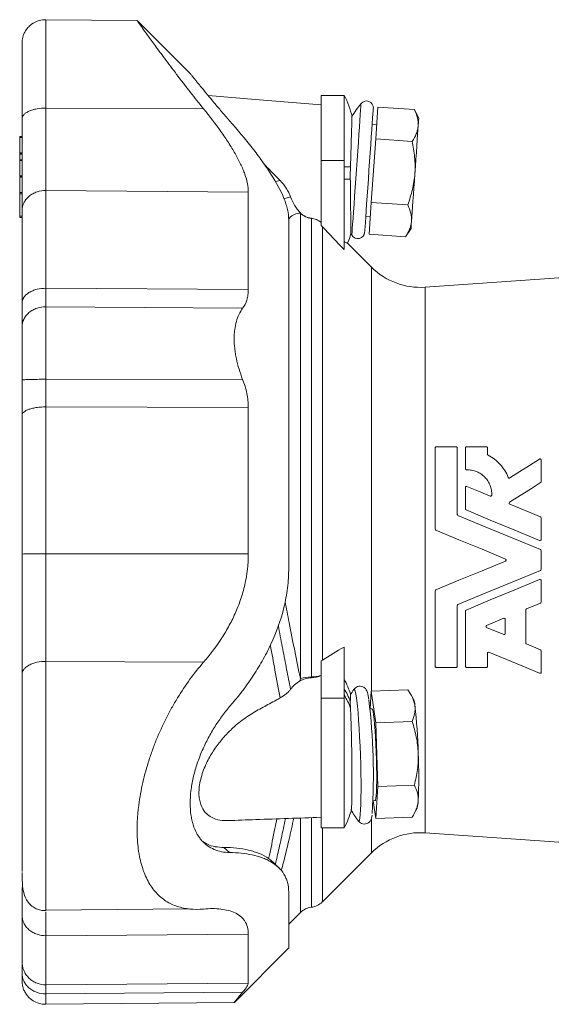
# Model space of a CAD drawing. Header units: millimetres. Extents: x 158 to 728, y 55 to 548.
# Tile 4 of 6: x 162 to 277, y 330 to 544. Entities that reach past the tile are written whole.
import ezdxf

# ---------------------------------------------------------------- set-up
doc = ezdxf.new("R2010")
doc.units = ezdxf.units.MM

msp = doc.modelspace()

# ---------------------------------------------------------------- linework, layer by layer
at = {"color": 7, "linetype": 'Continuous', "lineweight": 15}
for p, q in [((187.32, 543.75), (167.43, 543.93)), ((198.84, 532.23), (187.33, 543.73)), ((232.29, 527.46), (227.29, 527.46)), ((227.29, 527.46), (227.29, 513.31)), ((232.29, 513.31), (232.29, 527.46)), ((239.19, 518.02), (239.67, 524.93)), ((239.67, 524.93), (247.58, 524.37)), ((248.52, 522.45), (247.58, 524.37)), ((239.4, 521.08), (238.41, 521.15)), ((161.78, 518.49), (162.29, 518.49)), ((161.78, 518.3), (161.78, 515)), ((238.22, 504.19), (239.19, 518.02)), ((239.19, 518.02), (247.1, 517.46)), ((161.78, 514.82), (162.29, 514.82)), ((161.78, 514.71), (161.78, 513.49)), ((161.78, 513.47), (162.29, 513.47)), ((161.78, 513.28), (161.78, 509.98)), ((227.29, 513.31), (227.29, 499.16)), ((232.29, 513.31), (232.29, 493.93)), ((161.78, 509.8), (162.29, 509.8)), ((161.78, 506.07), (161.78, 501.17)), ((237.74, 497.28), (238.22, 504.19)), ((238.22, 504.19), (246.13, 503.64)), ((237.01, 501.2), (238.01, 501.13)), ((161.78, 500.89), (162.29, 500.89)), ((237.74, 497.28), (245.65, 496.73)), ((245.65, 496.73), (246.85, 498.51)), ((238.26, 490.11), (232.99, 495.38)), ((295.91, 488.97), (249.91, 485.75)), ((252.1, 433.13), (252.1, 450.82)), ((252.34, 451.06), (256.66, 451.06)), ((256.9, 450.82), (256.9, 436.33)), ((258.67, 446.26), (258.67, 450.82)), ((258.91, 451.06), (263.23, 451.06)), ((263.47, 450.82), (263.47, 449.44)), ((275.14, 448.15), (275.14, 443.48)), ((258.67, 437.52), (258.67, 442.19)), ((275.14, 435.57), (275.14, 430.89)), ((275.14, 428.46), (275.14, 424.37)), ((275.14, 421.93), (275.14, 417.26)), ((252.1, 403.3), (252.1, 419.7)), ((256.9, 416.49), (256.9, 403.3)), ((271.78, 415.54), (271.78, 408.39)), ((274.99, 417.04), (271.93, 415.77)), ((258.67, 403.3), (258.67, 415.31)), ((263.29, 412.19), (267.01, 413.73)), ((267.34, 413.51), (267.34, 410.43)), ((267.01, 410.21), (263.29, 411.75)), ((232.29, 407.49), (232.29, 396.34)), ((271.93, 408.17), (274.99, 406.9)), ((263.47, 406.12), (263.47, 403.3)), ((275.14, 406.68), (275.14, 402)), ((227.29, 404.48), (227.29, 396.34)), ((256.66, 403.06), (252.34, 403.06)), ((263.23, 403.06), (258.91, 403.06)), ((227.29, 396.34), (227.29, 368.14)), ((232.29, 396.33), (232.29, 368.14)), ((234.41, 398.23), (234.4, 398.21)), ((238.22, 397.92), (237.95, 394.05)), ((238.22, 397.92), (246.13, 398.19)), ((239.19, 391), (238.22, 397.92)), ((247.34, 396.31), (246.66, 397.42)), ((238.36, 394.06), (237.91, 394.05)), ((239.19, 391), (247.1, 391.28)), ((239.67, 377.16), (239.19, 391)), ((239.19, 370.22), (239.67, 377.16)), ((239.67, 377.16), (247.58, 377.43)), ((238.61, 374.06), (239.06, 374.07)), ((238.65, 374.06), (239.19, 370.22)), ((239.19, 370.22), (247.1, 370.5)), ((247.56, 371.29), (248.18, 372.46)), ((235.4, 369.66), (235.41, 369.64)), ((227.29, 368.14), (232.29, 368.14)), ((249.91, 367.08), (293.68, 364.02)), ((207.41, 362.79), (206.16, 363.89)), ((227.57, 352.04), (238.26, 362.72)), ((216.61, 360.94), (216.86, 360.67)), ((167.43, 350.27), (198.46, 350.54)), ((220.26, 347.2), (222.8, 349.74)), ((208.44, 330.18), (220.32, 342.04)), ((167.43, 329.78), (208.43, 330.14))]:
    msp.add_line(p, q, dxfattribs=at)
at = {"color": 8, "linetype": 'Continuous', "lineweight": 0}
for p, q in [((167.43, 524.69), (201.74, 524.56)), ((161.78, 518.3), (162.29, 518.3)), ((161.78, 515), (162.29, 515)), ((161.78, 514.71), (162.29, 514.71)), ((161.78, 513.28), (162.29, 513.28)), ((227.29, 513.31), (232.29, 513.31)), ((232.29, 511.96), (233.68, 511.96)), ((161.78, 509.98), (162.29, 509.98)), ((161.78, 509.7), (162.29, 509.7)), ((217.36, 508.75), (218.42, 508.93)), ((232.29, 509.26), (233.65, 509.26)), ((161.78, 506.34), (162.29, 506.34)), ((161.78, 506.07), (162.29, 506.07)), ((167.43, 506.77), (211.48, 506.44)), ((219.21, 505), (220.67, 505.37)), ((161.78, 501.17), (162.29, 501.17)), ((222.8, 400.61), (222.8, 501.84)), ((225.19, 401), (225.19, 500.71)), ((227.57, 498.89), (227.57, 404.64)), ((238.26, 490.11), (238.26, 397.92)), ((167.43, 485.5), (211.48, 485.26)), ((249.91, 485.75), (249.91, 367.08)), ((167.43, 481.46), (210.23, 481.15)), ((167.43, 465.71), (210.23, 465.7)), ((167.43, 459.71), (211.48, 459.58)), ((167.43, 427.77), (211.48, 427.76)), ((167.43, 404.34), (201.74, 404.18)), ((227.29, 396.34), (232.29, 396.34)), ((222.8, 349.74), (222.8, 370.2)), ((225.19, 350.89), (225.19, 370.28)), ((238.26, 370.16), (238.26, 362.72)), ((227.57, 368.14), (227.57, 352.04)), ((167.43, 344.7), (211.48, 345.04)), ((167.43, 334.03), (211.48, 334.41)), ((167.43, 332.07), (210.23, 332.39))]:
    msp.add_line(p, q, dxfattribs=at)
at = {"color": 7, "linetype": 'Continuous', "lineweight": 15, "flags": 128}
for points in [[(227.29, 525.4), (213.93, 526.52), (202.72, 527.45)], [(237.71, 511.17), (237.84, 513.09), (237.98, 514.97), (238.1, 516.77), (238.22, 518.45), (238.33, 519.99), (238.42, 521.35), (238.5, 522.5), (238.57, 523.42), (238.61, 524.1), (238.64, 524.5), (238.65, 524.64)], [(247.69, 510.48), (247.79, 512.04), (247.9, 513.57), (248.01, 515.06), (248.1, 516.46), (248.2, 517.76), (248.28, 518.94), (248.35, 519.97), (248.41, 520.84)], [(248.41, 520.84), (248.46, 521.54), (248.49, 522.04), (248.52, 522.34), (248.52, 522.45)], [(236.77, 497.71), (236.78, 497.84), (236.81, 498.25), (236.85, 498.92), (236.92, 499.84), (237, 501), (237.09, 502.35), (237.2, 503.89), (237.32, 505.58), (237.44, 507.38), (237.58, 509.26), (237.71, 511.17)], [(246.96, 500.11), (247.02, 500.98), (247.09, 502.01), (247.18, 503.19), (247.27, 504.49), (247.37, 505.89), (247.47, 507.38), (247.58, 508.91), (247.69, 510.48)], [(246.85, 498.51), (246.86, 498.61), (246.88, 498.91), (246.91, 499.42), (246.96, 500.11)], [(268.35, 444.27), (270.5, 445.64), (272.64, 447), (274.77, 448.35)], [(259, 442.41), (261.52, 441.37), (264.06, 440.32)], [(275.03, 443.27), (272.79, 441.85), (270.54, 440.41), (268.28, 438.98)], [(274.81, 430.67), (269.42, 432.9), (264.09, 435.11), (258.82, 437.29)], [(268.32, 438.55), (271.64, 437.18), (274.99, 435.79)], [(257.05, 436.11), (262.96, 433.66), (268.95, 431.18), (274.99, 428.68)], [(267.38, 426.63), (262.3, 428.74), (257.25, 430.83), (252.25, 432.9)], [(252.25, 419.92), (257.25, 422), (262.3, 424.09), (267.38, 426.19)], [(274.99, 424.15), (268.95, 421.64), (262.96, 419.17), (257.05, 416.72)], [(258.82, 415.53), (264.09, 417.72), (269.42, 419.92), (274.81, 422.15)], [(274.81, 401.78), (271.16, 403.29), (267.49, 404.81), (263.8, 406.34)], [(239.06, 374.07), (239.14, 374.17), (239.22, 374.53), (239.29, 375.16), (239.35, 376.02), (239.38, 377.11), (239.4, 378.38), (239.4, 379.81), (239.38, 381.36), (239.35, 382.98), (239.29, 384.63), (239.22, 386.26), (239.14, 387.84), (239.04, 389.31), (238.93, 390.64), (238.82, 391.79), (238.71, 392.73), (238.59, 393.43), (238.48, 393.88), (238.38, 394.06), (238.36, 394.06)]]:
    msp.add_lwpolyline(points, dxfattribs=at)
at = {"color": 8, "linetype": 'Continuous', "lineweight": 0, "flags": 128}
for points in [[(234.99, 511.36), (235.13, 513.36), (235.26, 515.31), (235.4, 517.19), (235.52, 518.96), (235.63, 520.57), (235.73, 522.01), (235.82, 523.24), (235.89, 524.24), (235.94, 524.99), (235.97, 525.47), (235.99, 525.68), (235.99, 525.69)], [(233.99, 497.04), (233.99, 497.05), (234, 497.26), (234.04, 497.74), (234.09, 498.49), (234.16, 499.49), (234.24, 500.72), (234.34, 502.16), (234.46, 503.77), (234.58, 505.54), (234.71, 507.42), (234.85, 509.37), (234.99, 511.36)], [(235.41, 369.64), (235.52, 369.6), (235.63, 369.81), (235.73, 370.29), (235.82, 371.05), (235.89, 372.05), (235.94, 373.28), (235.97, 374.72), (235.99, 376.35), (235.98, 378.11), (235.96, 380), (235.92, 381.96), (235.86, 383.95), (235.78, 385.95), (235.68, 387.91), (235.58, 389.79), (235.46, 391.56), (235.33, 393.17), (235.2, 394.61), (235.06, 395.84), (234.92, 396.84), (234.78, 397.59), (234.65, 398.07), (234.52, 398.28), (234.41, 398.23)]]:
    msp.add_lwpolyline(points, dxfattribs=at)
at = {"color": 7, "linetype": 'Continuous', "lineweight": 15}
for centre, radius, start, end in [((218.35, 519.62), 16, 11.6252, 29.373), ((255.44, 509.93), 25.03, 140.9937, 148.9507), ((237.16, 524.75), 1.5, 356, 140.9937), ((218.35, 501.61), 16, 336.8093, 344.7665), ((255.44, 509.93), 25.03, 210.036, 211.0063), ((235.27, 497.81), 1.5, 211.0063, 356), ((248.86, 500.71), 15, 225, 274), ((218.35, 392.64), 16, 16.0926, 29.373), ((255.44, 384.65), 25.03, 147.1461, 150.3041), ((242.88, 394.51), 4.81, 3.0936, 21.9289), ((102.77, 379.55), 135.9, 356.5012, 6.9539), ((131.4, 381.44), 117.05, 1.4477, 6.5426), ((131.93, 379.2), 116.6, 357.4458, 2.5542), ((243.66, 373.93), 4.75, 341.9946, 0.9189), ((218.35, 375.99), 16, 330.627, 346.0048), ((255.44, 384.65), 25.03, 210.1724, 216.8587), ((248.86, 352.11), 15, 86, 135), ((224.74, 354.86), 4, 276.3752, 315), ((225.63, 346.91), 4, 96.3752, 135)]:
    msp.add_arc(centre, radius, start, end, dxfattribs=at)
at = {"color": 8, "linetype": 'Continuous', "lineweight": 0}
for centre, radius, start, end in [((225.62, 504.72), 4.03, 225.5565, 263.7966), ((224.75, 496.7), 4.04, 51.9449, 83.7714), ((225.38, 392.24), 8.76, 91.2692, 107.1204), ((224.92, 410.44), 9.44, 271.6352, 284.2138), ((221.44, 391.34), 12.95, 19.4315, 33.1083), ((221.46, 390), 12.93, 19.0259, 33.1131)]:
    msp.add_arc(centre, radius, start, end, dxfattribs=at)
at = {"color": 7, "linetype": 'Continuous', "lineweight": 15}
for points, knots in [([(167.43, 543.93), (166.95, 543.89), (165.86, 543.81), (164.52, 543.13), (163.51, 542.21), (162.85, 541.25), (162.38, 540.1), (162.32, 539.26), (162.29, 538.83)], [0, 0, 0, 0, 0.180028, 0.408222, 0.541987, 0.687208, 0.841207, 1, 1, 1, 1]), ([(187.32, 543.72), (187.32, 543.73), (187.23, 543.85), (187.56, 543.39), (188.31, 542.33), (189.53, 540.62), (191.17, 538.36), (193.28, 535.49), (195.86, 532.06), (198.72, 528.34), (200.78, 525.76), (201.74, 524.56)], [0, 0, 0, 0, 0.012227, 0.135652, 0.248805, 0.364944, 0.484251, 0.606273, 0.741811, 0.88016, 1, 1, 1, 1]), ([(162.29, 522.4), (162.29, 523.39), (162.29, 524.39), (162.29, 526.38), (162.29, 527.36), (162.29, 529.29), (162.29, 530.23), (162.29, 532.02), (162.29, 532.87), (162.29, 534.45), (162.29, 535.17), (162.29, 536.45), (162.29, 537), (162.29, 537.9), (162.29, 538.25), (162.29, 538.72), (162.29, 538.83), (162.29, 538.83)], [0, 0, 0, 0, 0.125, 0.125, 0.25, 0.25, 0.375, 0.375, 0.5, 0.5, 0.625, 0.625, 0.75, 0.75, 0.875, 0.875, 1, 1, 1, 1]), ([(198.84, 532.23), (198.84, 532.23), (198.9, 532.16), (199.06, 531.95), (199.13, 531.87), (199.29, 531.66), (199.39, 531.55), (199.71, 531.14), (199.97, 530.82), (200.43, 530.25), (200.6, 530.05), (200.95, 529.62), (201.13, 529.39), (201.72, 528.67), (202.14, 528.16), (203.05, 527.05), (203.54, 526.47), (204.57, 525.24), (205.11, 524.6), (206.23, 523.29), (206.81, 522.62), (207.41, 521.93)], [0, 0, 0, 0, 0.125, 0.125, 0.1875, 0.1875, 0.25, 0.25, 0.375, 0.375, 0.4375, 0.4375, 0.5, 0.5, 0.625, 0.625, 0.75, 0.75, 0.875, 0.875, 1, 1, 1, 1]), ([(211.48, 506.44), (211.48, 507.62), (211.22, 508.92), (210.59, 510.69), (210.45, 511.05), (210.15, 511.79), (209.98, 512.16), (209.44, 513.29), (209.04, 514.06), (208.16, 515.61), (207.67, 516.39), (206.64, 517.99), (206.09, 518.8), (204.34, 521.25), (203.08, 522.9), (201.74, 524.56)], [0, 0, 0, 0, 0.25, 0.25, 0.3125, 0.3125, 0.375, 0.375, 0.5, 0.5, 0.625, 0.625, 0.75, 0.75, 1, 1, 1, 1]), ([(233.68, 511.96), (233.7, 512.63), (233.75, 513.98), (233.81, 515.89), (233.86, 517.68), (233.91, 519.26), (233.95, 520.61), (233.98, 521.67), (234, 522.41), (234.01, 522.83), (234.01, 522.83), (234.01, 522.84)], [0, 0, 0, 0, 0.112518, 0.228267, 0.341341, 0.45768, 0.571001, 0.687582, 0.801384, 0.918459, 1, 1, 1, 1]), ([(247.58, 524.37), (247.87, 523.79), (248.1, 523.2), (248.39, 522.02), (248.45, 521.43), (248.41, 520.84)], [0, 0, 0, 0, 0.5, 0.5, 1, 1, 1, 1]), ([(162.29, 502.4), (162.29, 503.56), (162.29, 504.88), (162.29, 507.78), (162.29, 509.37), (162.29, 512.77), (162.29, 514.58), (162.29, 518.38), (162.29, 520.36), (162.29, 522.4)], [0, 0, 0, 0, 0.25, 0.25, 0.5, 0.5, 0.75, 0.75, 1, 1, 1, 1]), ([(207.41, 521.93), (209.15, 519.94), (210.8, 517.98), (213.07, 515.08), (213.8, 514.12), (214.83, 512.69), (215.16, 512.21), (215.8, 511.27), (216.11, 510.81), (217.58, 508.51), (218.54, 506.74), (219.39, 504.64), (219.54, 504.22), (219.8, 503.4), (219.91, 503), (220.17, 501.83), (220.26, 501.08), (220.26, 500.38)], [0, 0, 0, 0, 0.25, 0.25, 0.375, 0.375, 0.4375, 0.4375, 0.5, 0.5, 0.75, 0.75, 0.8125, 0.8125, 0.875, 0.875, 1, 1, 1, 1]), ([(248.41, 520.84), (248.39, 520.55), (248.34, 520.26), (248.21, 519.68), (248.11, 519.4), (247.77, 518.55), (247.46, 518), (247.1, 517.46)], [0, 0, 0, 0, 0.25, 0.25, 0.5, 0.5, 1, 1, 1, 1]), ([(161.78, 518.3), (161.78, 518.35), (161.78, 518.4), (161.78, 518.47), (161.78, 518.49), (161.78, 518.49)], [0, 0, 0, 0, 0.5, 0.5, 1, 1, 1, 1]), ([(247.69, 510.48), (247.73, 511.06), (247.74, 511.65), (247.73, 512.83), (247.69, 513.42), (247.53, 515.17), (247.34, 516.32), (247.1, 517.46)], [0, 0, 0, 0, 0.25, 0.25, 0.5, 0.5, 1, 1, 1, 1]), ([(161.78, 514.82), (161.78, 514.82), (161.78, 514.84), (161.78, 514.91), (161.78, 514.96), (161.78, 515)], [0, 0, 0, 0, 0.5, 0.5, 1, 1, 1, 1]), ([(161.78, 514.82), (161.78, 514.82), (161.78, 514.81), (161.78, 514.77), (161.78, 514.74), (161.78, 514.71)], [0, 0, 0, 0, 0.5, 0.5, 1, 1, 1, 1]), ([(161.78, 513.28), (161.78, 513.33), (161.78, 513.38), (161.78, 513.45), (161.78, 513.47), (161.78, 513.47)], [0, 0, 0, 0, 0.5, 0.5, 1, 1, 1, 1]), ([(215.06, 512.34), (215.78, 511.62), (216.9, 510.48), (218.01, 509.34), (218.42, 508.93)], [0, 0, 0, 0, 0.638043, 1, 1, 1, 1]), ([(161.78, 509.8), (161.78, 509.8), (161.78, 509.82), (161.78, 509.89), (161.78, 509.94), (161.78, 509.98)], [0, 0, 0, 0, 0.5, 0.5, 1, 1, 1, 1]), ([(161.78, 509.8), (161.78, 509.8), (161.78, 509.79), (161.78, 509.76), (161.78, 509.73), (161.78, 509.7)], [0, 0, 0, 0, 0.5, 0.5, 1, 1, 1, 1]), ([(246.13, 503.64), (246.54, 504.74), (246.89, 505.87), (247.42, 508.15), (247.6, 509.31), (247.69, 510.48)], [0, 0, 0, 0, 0.5, 0.5, 1, 1, 1, 1]), ([(161.78, 506.34), (161.78, 506.54), (161.78, 506.96), (161.78, 508), (161.78, 508.98), (161.78, 509.56)], [0, 0, 0, 0, 0.288919, 0.582238, 1, 1, 1, 1]), ([(218.42, 508.93), (218.92, 508.42), (219.35, 507.86), (219.92, 506.97), (220.09, 506.66), (220.41, 506.03), (220.55, 505.7), (220.67, 505.37)], [0, 0, 0, 0, 0.5, 0.5, 0.75, 0.75, 1, 1, 1, 1]), ([(233.65, 509.26), (233.66, 508.59), (233.68, 507.21), (233.7, 505.23), (233.72, 503.35), (233.73, 501.67), (233.75, 500.2), (233.76, 499.01), (233.77, 498.11), (233.78, 497.57), (233.78, 497.35), (233.78, 497.4), (233.78, 497.41)], [0, 0, 0, 0, 0.107713, 0.218518, 0.326743, 0.438106, 0.546356, 0.657744, 0.766037, 0.877469, 0.985803, 1, 1, 1, 1]), ([(161.78, 506.34), (161.78, 506.32), (161.78, 506.28), (161.78, 506.17), (161.78, 506.11), (161.78, 506.07)], [0, 0, 0, 0, 0.5, 0.5, 1, 1, 1, 1]), ([(211.48, 506.44), (211.48, 503.67), (211.48, 500.48), (211.48, 493.36), (211.48, 489.44), (211.48, 485.26)], [0, 0, 0, 0, 0.5, 0.5, 1, 1, 1, 1]), ([(220.67, 505.37), (220.9, 504.73), (221.19, 504.14), (221.71, 503.29), (221.9, 503.02), (222.3, 502.48), (222.52, 502.23), (222.75, 501.98)], [0, 0, 0, 0, 0.5, 0.5, 0.75, 0.75, 1, 1, 1, 1]), ([(246.13, 503.64), (246.42, 503.05), (246.65, 502.46), (246.94, 501.29), (247, 500.7), (246.96, 500.11)], [0, 0, 0, 0, 0.5, 0.5, 1, 1, 1, 1]), ([(161.78, 500.89), (161.78, 500.89), (161.78, 500.89), (161.78, 500.93), (161.78, 500.95), (161.78, 501.01), (161.78, 501.05), (161.78, 501.12), (161.78, 501.15), (161.78, 501.17)], [0, 0, 0, 0, 0.25, 0.25, 0.5, 0.5, 0.75, 0.75, 1, 1, 1, 1]), ([(162.29, 502.4), (162.29, 499.77), (162.29, 496.74), (162.29, 489.98), (162.29, 486.26), (162.29, 482.29)], [0, 0, 0, 0, 0.5, 0.5, 1, 1, 1, 1]), ([(222.75, 501.98), (223.07, 501.64), (223.44, 501.36), (224.28, 500.94), (224.72, 500.8), (225.19, 500.75)], [0, 0, 0, 0, 0.5, 0.5, 1, 1, 1, 1]), ([(220.26, 424.68), (220.26, 428.32), (220.26, 432.03), (220.26, 439.51), (220.26, 443.27), (220.26, 450.74), (220.26, 454.45), (220.26, 461.69), (220.26, 465.23), (220.26, 472.03), (220.26, 475.29), (220.26, 481.45), (220.26, 484.34), (220.26, 489.71), (220.26, 492.17), (220.26, 496.63), (220.26, 498.63), (220.26, 500.38)], [0, 0, 0, 0, 0.125, 0.125, 0.25, 0.25, 0.375, 0.375, 0.5, 0.5, 0.625, 0.625, 0.75, 0.75, 0.875, 0.875, 1, 1, 1, 1]), ([(225.19, 500.75), (225.37, 500.73), (225.56, 500.69), (225.92, 500.6), (226.1, 500.54), (226.44, 500.39), (226.61, 500.3), (226.94, 500.11), (227.09, 500), (227.24, 499.88)], [0, 0, 0, 0, 0.25, 0.25, 0.5, 0.5, 0.75, 0.75, 1, 1, 1, 1]), ([(246.96, 500.11), (246.94, 499.82), (246.89, 499.52), (246.76, 498.95), (246.66, 498.66), (246.32, 497.82), (246.01, 497.27), (245.65, 496.73)], [0, 0, 0, 0, 0.25, 0.25, 0.5, 0.5, 1, 1, 1, 1]), ([(232.96, 495.35), (232.98, 495.34), (233.02, 495.32), (232.56, 495.54), (232.29, 495.67)], [0, 0, 0, 0, 0.414574, 1, 1, 1, 1]), ([(210.23, 481.15), (210.63, 481.67), (210.94, 482.27), (211.26, 483.3), (211.34, 483.67), (211.45, 484.44), (211.48, 484.84), (211.48, 485.26)], [0, 0, 0, 0, 0.5, 0.5, 0.75, 0.75, 1, 1, 1, 1]), ([(162.29, 477.13), (162.29, 477.82), (162.29, 478.6), (162.29, 480.33), (162.29, 481.28), (162.29, 482.29)], [0, 0, 0, 0, 0.5, 0.5, 1, 1, 1, 1]), ([(210.23, 465.7), (209.65, 467.19), (209.19, 468.69), (208.8, 470.57), (208.73, 470.95), (208.61, 471.69), (208.56, 472.06), (208.44, 473.14), (208.4, 473.85), (208.4, 474.88), (208.41, 475.22), (208.45, 475.89), (208.48, 476.21), (208.6, 477.15), (208.72, 477.74), (209.03, 478.85), (209.23, 479.37), (209.68, 480.32), (209.94, 480.76), (210.23, 481.15)], [0, 0, 0, 0, 0.25, 0.25, 0.3125, 0.3125, 0.375, 0.375, 0.5, 0.5, 0.5625, 0.5625, 0.625, 0.625, 0.75, 0.75, 0.875, 0.875, 1, 1, 1, 1]), ([(162.29, 477.13), (162.29, 476.55), (162.29, 475.83), (162.29, 474.16), (162.29, 473.21), (162.29, 471.16), (162.29, 470.06), (162.29, 467.81), (162.29, 466.67), (162.29, 465.55)], [0, 0, 0, 0, 0.25, 0.25, 0.5, 0.5, 0.75, 0.75, 1, 1, 1, 1]), ([(162.29, 465.55), (162.29, 464.25), (162.29, 462.95), (162.29, 460.38), (162.29, 459.12), (162.29, 457.9)], [0, 0, 0, 0, 0.5, 0.5, 1, 1, 1, 1]), ([(210.23, 465.7), (210.63, 464.7), (210.94, 463.68), (211.26, 462.14), (211.34, 461.62), (211.45, 460.59), (211.48, 460.08), (211.48, 459.58)], [0, 0, 0, 0, 0.5, 0.5, 0.75, 0.75, 1, 1, 1, 1]), ([(211.48, 427.76), (211.48, 433.16), (211.48, 438.59), (211.48, 449.28), (211.48, 454.53), (211.48, 459.58)], [0, 0, 0, 0, 0.5, 0.5, 1, 1, 1, 1]), ([(162.29, 427.69), (162.29, 432.82), (162.29, 437.98), (162.29, 448.12), (162.29, 453.11), (162.29, 457.9)], [0, 0, 0, 0, 0.5, 0.5, 1, 1, 1, 1]), ([(252.1, 450.82), (252.1, 450.88), (252.12, 450.94), (252.21, 451.03), (252.27, 451.06), (252.34, 451.06)], [0, 0, 0, 0, 0.5, 0.5, 1, 1, 1, 1]), ([(256.66, 451.06), (256.73, 451.06), (256.79, 451.03), (256.87, 450.94), (256.9, 450.88), (256.9, 450.82)], [0, 0, 0, 0, 0.5, 0.5, 1, 1, 1, 1]), ([(258.67, 450.82), (258.67, 450.88), (258.69, 450.94), (258.78, 451.03), (258.84, 451.06), (258.91, 451.06)], [0, 0, 0, 0, 0.5, 0.5, 1, 1, 1, 1]), ([(263.23, 451.06), (263.3, 451.06), (263.36, 451.03), (263.45, 450.94), (263.47, 450.88), (263.47, 450.82)], [0, 0, 0, 0, 0.5, 0.5, 1, 1, 1, 1]), ([(263.6, 449.23), (264.1, 448.96), (264.57, 448.66), (265.45, 447.98), (265.86, 447.6), (266.61, 446.77), (266.94, 446.32), (267.53, 445.39), (267.79, 444.9), (268, 444.38)], [0, 0, 0, 0, 0.25, 0.25, 0.5, 0.5, 0.75, 0.75, 1, 1, 1, 1]), ([(274.77, 448.35), (274.81, 448.38), (274.85, 448.39), (274.94, 448.39), (274.98, 448.38), (275.09, 448.32), (275.14, 448.24), (275.14, 448.15)], [0, 0, 0, 0, 0.25, 0.25, 0.5, 0.5, 1, 1, 1, 1]), ([(258.92, 446.02), (258.85, 446.01), (258.79, 446.04), (258.7, 446.13), (258.67, 446.19), (258.67, 446.26)], [0, 0, 0, 0, 0.5, 0.5, 1, 1, 1, 1]), ([(264.39, 440.53), (264.41, 440.9), (264.38, 441.26), (264.29, 441.79), (264.26, 441.96), (264.16, 442.31), (264.1, 442.48), (263.91, 442.98), (263.75, 443.3), (263.36, 443.9), (263.13, 444.19), (262.63, 444.7), (262.35, 444.93), (261.75, 445.33), (261.43, 445.5), (260.92, 445.71), (260.75, 445.77), (260.39, 445.87), (260.21, 445.91), (259.66, 446.01), (259.29, 446.03), (258.92, 446.02)], [0, 0, 0, 0, 0.125, 0.125, 0.1875, 0.1875, 0.25, 0.25, 0.375, 0.375, 0.5, 0.5, 0.625, 0.625, 0.75, 0.75, 0.8125, 0.8125, 0.875, 0.875, 1, 1, 1, 1]), ([(268, 444.38), (268.03, 444.31), (268.08, 444.26), (268.21, 444.22), (268.29, 444.23), (268.35, 444.27)], [0, 0, 0, 0, 0.5, 0.5, 1, 1, 1, 1]), ([(258.67, 442.19), (258.67, 442.27), (258.71, 442.35), (258.84, 442.44), (258.93, 442.44), (259, 442.41)], [0, 0, 0, 0, 0.5, 0.5, 1, 1, 1, 1]), ([(264.06, 440.32), (264.13, 440.29), (264.22, 440.3), (264.35, 440.38), (264.39, 440.45), (264.39, 440.53)], [0, 0, 0, 0, 0.5, 0.5, 1, 1, 1, 1]), ([(268.28, 438.98), (268.21, 438.93), (268.17, 438.84), (268.18, 438.67), (268.24, 438.59), (268.32, 438.55)], [0, 0, 0, 0, 0.5, 0.5, 1, 1, 1, 1]), ([(275.14, 430.89), (275.14, 430.81), (275.1, 430.74), (274.97, 430.65), (274.88, 430.64), (274.81, 430.67)], [0, 0, 0, 0, 0.5, 0.5, 1, 1, 1, 1]), ([(162.29, 427.69), (162.29, 425.42), (162.29, 423.12), (162.29, 418.55), (162.29, 416.28), (162.29, 411.83), (162.29, 409.66), (162.29, 405.47), (162.29, 403.46), (162.29, 401.55)], [0, 0, 0, 0, 0.25, 0.25, 0.5, 0.5, 0.75, 0.75, 1, 1, 1, 1]), ([(211.48, 427.76), (211.48, 425.46), (211.22, 423.22), (210.59, 420.49), (210.45, 419.95), (210.15, 418.87), (209.98, 418.33), (209.45, 416.76), (209.04, 415.74), (208.16, 413.76), (207.67, 412.8), (206.64, 410.93), (206.09, 410.02), (204.34, 407.37), (203.08, 405.72), (201.74, 404.18)], [0, 0, 0, 0, 0.25, 0.25, 0.3125, 0.3125, 0.375, 0.375, 0.5, 0.5, 0.625, 0.625, 0.75, 0.75, 1, 1, 1, 1]), ([(267.38, 426.19), (267.43, 426.21), (267.46, 426.24), (267.51, 426.32), (267.53, 426.37), (267.53, 426.46), (267.51, 426.51), (267.46, 426.59), (267.43, 426.62), (267.38, 426.63)], [0, 0, 0, 0, 0.25, 0.25, 0.5, 0.5, 0.75, 0.75, 1, 1, 1, 1]), ([(207.41, 394.52), (209.15, 396.53), (210.8, 398.65), (213.07, 402.05), (213.8, 403.21), (214.83, 405.02), (215.16, 405.63), (215.8, 406.87), (216.11, 407.5), (217.58, 410.66), (218.55, 413.3), (219.56, 417.47), (219.82, 418.9), (220.17, 421.77), (220.26, 423.22), (220.26, 424.68)], [0, 0, 0, 0, 0.25, 0.25, 0.375, 0.375, 0.4375, 0.4375, 0.5, 0.5, 0.75, 0.75, 0.875, 0.875, 1, 1, 1, 1]), ([(274.81, 422.15), (274.88, 422.18), (274.97, 422.18), (275.1, 422.09), (275.14, 422.01), (275.14, 421.93)], [0, 0, 0, 0, 0.5, 0.5, 1, 1, 1, 1]), ([(267.01, 413.73), (267.08, 413.76), (267.17, 413.75), (267.3, 413.66), (267.34, 413.58), (267.34, 413.51)], [0, 0, 0, 0, 0.5, 0.5, 1, 1, 1, 1]), ([(263.29, 411.75), (263.25, 411.77), (263.21, 411.8), (263.16, 411.88), (263.15, 411.92), (263.15, 412.06), (263.21, 412.15), (263.29, 412.19)], [0, 0, 0, 0, 0.25, 0.25, 0.5, 0.5, 1, 1, 1, 1]), ([(267.34, 410.43), (267.34, 410.35), (267.3, 410.28), (267.17, 410.19), (267.08, 410.18), (267.01, 410.21)], [0, 0, 0, 0, 0.5, 0.5, 1, 1, 1, 1]), ([(271.78, 408.39), (271.78, 408.35), (271.79, 408.3), (271.84, 408.22), (271.88, 408.19), (271.93, 408.17)], [0, 0, 0, 0, 0.5, 0.5, 1, 1, 1, 1]), ([(263.8, 406.34), (263.73, 406.37), (263.64, 406.36), (263.51, 406.27), (263.47, 406.2), (263.47, 406.12)], [0, 0, 0, 0, 0.5, 0.5, 1, 1, 1, 1]), ([(201.74, 404.18), (200.72, 403), (199.74, 401.76), (197.85, 399.17), (196.95, 397.82), (195.65, 395.69), (195.22, 394.97), (194.4, 393.49), (194, 392.73), (192.84, 390.44), (192.13, 388.87), (191.15, 386.48), (190.84, 385.67), (190.4, 384.44), (190.26, 384.03), (189.98, 383.2), (189.85, 382.79), (189.2, 380.7), (188.76, 379.05), (188.05, 375.76), (187.77, 374.13), (187.54, 372.11), (187.5, 371.7), (187.43, 370.9), (187.4, 370.5), (187.33, 369.33), (187.3, 368.56), (187.3, 366.31), (187.39, 364.88), (187.61, 363.18), (187.66, 362.84), (187.78, 362.18), (187.84, 361.86), (188.04, 360.91), (188.2, 360.31), (188.55, 359.15), (188.75, 358.6), (189.19, 357.54), (189.43, 357.04), (190.2, 355.61), (190.79, 354.78), (191.76, 353.71), (192.1, 353.38), (192.82, 352.77), (193.19, 352.49), (194.35, 351.74), (195.17, 351.35), (196.91, 350.78), (197.82, 350.6), (199.73, 350.41), (200.72, 350.41), (201.74, 350.5)], [0, 0, 0, 0, 0.0625, 0.0625, 0.125, 0.125, 0.15625, 0.15625, 0.1875, 0.1875, 0.25, 0.25, 0.28125, 0.28125, 0.296875, 0.296875, 0.3125, 0.3125, 0.375, 0.375, 0.4375, 0.4375, 0.453125, 0.453125, 0.46875, 0.46875, 0.5, 0.5, 0.5625, 0.5625, 0.578125, 0.578125, 0.59375, 0.59375, 0.625, 0.625, 0.65625, 0.65625, 0.6875, 0.6875, 0.75, 0.75, 0.78125, 0.78125, 0.8125, 0.8125, 0.875, 0.875, 0.9375, 0.9375, 1, 1, 1, 1]), ([(252.34, 403.06), (252.27, 403.06), (252.21, 403.09), (252.12, 403.18), (252.1, 403.24), (252.1, 403.3)], [0, 0, 0, 0, 0.5, 0.5, 1, 1, 1, 1]), ([(256.9, 403.3), (256.9, 403.24), (256.87, 403.18), (256.79, 403.09), (256.73, 403.06), (256.66, 403.06)], [0, 0, 0, 0, 0.5, 0.5, 1, 1, 1, 1]), ([(258.91, 403.06), (258.84, 403.06), (258.78, 403.09), (258.69, 403.18), (258.67, 403.24), (258.67, 403.3)], [0, 0, 0, 0, 0.5, 0.5, 1, 1, 1, 1]), ([(263.47, 403.3), (263.47, 403.24), (263.45, 403.18), (263.36, 403.09), (263.3, 403.06), (263.23, 403.06)], [0, 0, 0, 0, 0.5, 0.5, 1, 1, 1, 1]), ([(162.29, 358.66), (162.29, 359.2), (162.29, 360.45), (162.29, 363.06), (162.29, 366.35), (162.29, 370.14), (162.29, 374.28), (162.29, 378.63), (162.29, 383.01), (162.29, 387.3), (162.29, 391.38), (162.29, 395.13), (162.29, 398.54), (162.29, 400.57), (162.29, 401.55)], [0, 0, 0, 0, 0.068249, 0.156976, 0.247774, 0.339647, 0.431526, 0.522342, 0.611096, 0.696924, 0.779136, 0.857233, 0.930902, 1, 1, 1, 1]), ([(225.19, 400.8), (224.96, 400.79), (224.73, 400.76), (224.29, 400.69), (224.07, 400.64), (223.66, 400.52), (223.46, 400.46), (223.09, 400.31), (222.91, 400.22), (222.75, 400.13)], [0, 0, 0, 0, 0.25, 0.25, 0.5, 0.5, 0.75, 0.75, 1, 1, 1, 1]), ([(227.24, 401.28), (226.94, 401.15), (226.62, 401.05), (226.1, 400.92), (225.92, 400.89), (225.56, 400.84), (225.37, 400.82), (225.19, 400.8)], [0, 0, 0, 0, 0.5, 0.5, 0.75, 0.75, 1, 1, 1, 1]), ([(275.14, 402), (275.14, 401.93), (275.1, 401.85), (275.01, 401.79), (274.97, 401.77), (274.89, 401.76), (274.84, 401.77), (274.81, 401.78)], [0, 0, 0, 0, 0.5, 0.5, 0.75, 0.75, 1, 1, 1, 1]), ([(220.67, 398.32), (220.55, 398.14), (220.41, 397.97), (220.1, 397.63), (219.92, 397.46), (219.36, 396.98), (218.92, 396.69), (218.42, 396.41)], [0, 0, 0, 0, 0.25, 0.25, 0.5, 0.5, 1, 1, 1, 1]), ([(222.75, 400.13), (222.29, 399.87), (221.89, 399.58), (221.19, 398.98), (220.9, 398.66), (220.67, 398.32)], [0, 0, 0, 0, 0.5, 0.5, 1, 1, 1, 1]), ([(237.66, 396.15), (237.63, 396.3), (237.57, 396.77), (237.46, 397.29), (237.32, 397.75), (237.17, 398.1), (236.95, 398.43), (236.6, 398.75), (236.08, 398.97), (235.48, 398.99), (234.96, 398.79), (234.59, 398.49), (234.42, 398.26), (234.37, 398.15), (234.36, 398.13)], [0, 0, 0, 0, 0.089895, 0.289916, 0.444556, 0.534731, 0.599278, 0.663956, 0.730594, 0.799172, 0.86636, 0.924992, 0.983584, 1, 1, 1, 1]), ([(218.42, 396.41), (218.12, 396.25), (216.88, 395.56), (214.68, 394.41), (211.86, 392.81), (209.33, 391.01), (207.16, 389), (205.31, 386.94), (203.62, 384.58), (202.38, 382.33), (201.58, 380.35), (201.09, 378.73), (200.79, 377.12), (200.71, 375.63), (200.83, 374.34), (201.21, 372.86), (201.97, 371.56), (203.13, 370.57), (204.53, 369.94), (205.84, 369.67), (206.78, 369.76), (207.01, 369.78)], [0, 0, 0, 0, 0.027153, 0.112923, 0.198649, 0.283909, 0.346709, 0.409453, 0.473042, 0.536443, 0.572615, 0.60875, 0.645189, 0.681612, 0.713742, 0.745886, 0.809971, 0.858566, 0.907239, 0.977869, 1, 1, 1, 1]), ([(233.65, 395.65), (233.66, 395.96), (233.68, 396.56), (233.7, 397.01), (233.71, 397.03), (233.71, 397.05)], [0, 0, 0, 0, 0.389081, 0.741538, 1, 1, 1, 1]), ([(246.13, 398.19), (246.54, 397.64), (246.89, 397.08), (247.42, 395.93), (247.6, 395.36), (247.69, 394.77)], [0, 0, 0, 0, 0.5, 0.5, 1, 1, 1, 1]), ([(198.84, 373.51), (198.84, 374.38), (198.9, 375.28), (199.06, 376.65), (199.13, 377.12), (199.29, 378.05), (199.39, 378.53), (199.71, 379.96), (199.97, 380.91), (200.43, 382.32), (200.6, 382.79), (200.95, 383.73), (201.13, 384.2), (201.72, 385.58), (202.14, 386.48), (203.05, 388.24), (203.54, 389.09), (204.57, 390.76), (205.11, 391.55), (206.23, 393.08), (206.81, 393.81), (207.41, 394.52)], [0, 0, 0, 0, 0.125, 0.125, 0.1875, 0.1875, 0.25, 0.25, 0.375, 0.375, 0.4375, 0.4375, 0.5, 0.5, 0.625, 0.625, 0.75, 0.75, 0.875, 0.875, 1, 1, 1, 1]), ([(233.68, 394.21), (233.7, 393.98), (233.73, 393.33), (233.78, 392.04), (233.84, 390.34), (233.89, 388.45), (233.93, 386.46), (233.97, 384.39), (233.99, 382.33), (234.01, 380.31), (234.01, 378.41), (234.01, 376.66), (234, 375.15), (233.97, 373.88), (233.94, 372.93), (233.91, 372.31), (233.88, 372.18), (233.86, 372.12)], [0, 0, 0, 0, 0.039064, 0.107546, 0.178012, 0.246517, 0.316998, 0.385701, 0.456379, 0.525392, 0.596391, 0.665656, 0.736928, 0.806213, 0.87752, 0.946578, 1, 1, 1, 1]), ([(247.69, 394.77), (247.73, 394.48), (247.74, 394.19), (247.73, 393.6), (247.69, 393.3), (247.53, 392.43), (247.34, 391.85), (247.1, 391.28)], [0, 0, 0, 0, 0.25, 0.25, 0.5, 0.5, 1, 1, 1, 1]), ([(247.1, 391.28), (247.47, 390.16), (247.77, 389.03), (248.23, 386.74), (248.37, 385.57), (248.41, 384.39)], [0, 0, 0, 0, 0.5, 0.5, 1, 1, 1, 1]), ([(248.41, 384.39), (248.43, 383.81), (248.43, 383.22), (248.37, 382.04), (248.32, 381.46), (248.1, 379.72), (247.87, 378.57), (247.58, 377.43)], [0, 0, 0, 0, 0.25, 0.25, 0.5, 0.5, 1, 1, 1, 1]), ([(247.58, 377.43), (247.87, 376.88), (248.1, 376.32), (248.39, 375.17), (248.45, 374.59), (248.41, 374)], [0, 0, 0, 0, 0.5, 0.5, 1, 1, 1, 1]), ([(198.84, 373.51), (198.84, 372.63), (198.9, 371.81), (199.06, 370.64), (199.13, 370.26), (199.29, 369.52), (199.39, 369.16), (199.71, 368.14), (199.97, 367.52), (200.43, 366.67), (200.6, 366.4), (200.95, 365.9), (201.13, 365.65), (201.72, 364.98), (202.14, 364.6), (203.05, 363.95), (203.54, 363.68), (204.57, 363.24), (205.11, 363.08), (206.23, 362.86), (206.81, 362.81), (207.41, 362.79)], [0, 0, 0, 0, 0.125, 0.125, 0.1875, 0.1875, 0.25, 0.25, 0.375, 0.375, 0.4375, 0.4375, 0.5, 0.5, 0.625, 0.625, 0.75, 0.75, 0.875, 0.875, 1, 1, 1, 1]), ([(248.41, 374), (248.39, 373.71), (248.34, 373.41), (248.21, 372.82), (248.11, 372.53), (247.77, 371.65), (247.46, 371.07), (247.1, 370.5)], [0, 0, 0, 0, 0.25, 0.25, 0.5, 0.5, 1, 1, 1, 1]), ([(235.34, 369.75), (235.39, 369.68), (235.5, 369.51), (235.84, 369.2), (236.36, 368.99), (236.95, 368.97), (237.47, 369.17), (237.84, 369.48), (238.06, 369.79), (238.2, 370.08), (238.3, 370.41), (238.36, 370.66), (238.39, 370.87), (238.39, 370.91)], [0, 0, 0, 0, 0.069161, 0.154769, 0.243014, 0.333787, 0.422398, 0.499904, 0.577517, 0.665011, 0.779972, 0.962202, 1, 1, 1, 1]), ([(207.01, 369.73), (209.04, 369.81), (215.8, 370.05), (222.56, 370.29), (227.29, 370.45)], [0, 0, 0, 0, 0.299951, 1, 1, 1, 1]), ([(201.7, 365.11), (202, 364.92), (202.79, 364.42), (204.28, 364), (205.53, 363.92), (206.16, 363.89)], [0, 0, 0, 0, 0.227474, 0.613637, 1, 1, 1, 1]), ([(206.16, 363.89), (208.08, 363.88), (209.89, 363.69), (211.96, 363.21), (212.36, 363.1), (213.14, 362.85), (213.52, 362.72), (214.62, 362.26), (215.3, 361.9), (215.9, 361.48)], [0, 0, 0, 0, 0.5, 0.5, 0.625, 0.625, 0.75, 0.75, 1, 1, 1, 1]), ([(207.41, 362.79), (209.15, 362.77), (210.8, 362.61), (213.07, 362.11), (213.8, 361.91), (214.83, 361.53), (215.16, 361.39), (215.8, 361.09), (216.11, 360.93), (217.58, 360.07), (218.55, 359.2), (219.39, 357.83), (219.54, 357.54), (219.8, 356.94), (219.91, 356.62), (220.17, 355.64), (220.26, 354.94), (220.26, 354.18)], [0, 0, 0, 0, 0.25, 0.25, 0.375, 0.375, 0.4375, 0.4375, 0.5, 0.5, 0.75, 0.75, 0.8125, 0.8125, 0.875, 0.875, 1, 1, 1, 1]), ([(218.17, 359.43), (217.95, 359.64), (217.52, 360.06), (217.09, 360.48), (216.87, 360.69)], [0, 0, 0, 0, 0.499967, 1, 1, 1, 1]), ([(162.3, 358.43), (162.3, 358.19), (162.3, 357.43), (162.34, 356.35), (162.43, 355.16), (162.63, 354), (163.01, 352.87), (163.7, 351.79), (164.59, 350.98), (165.57, 350.46), (166.53, 350.19), (167.15, 350.16), (167.43, 350.15)], [0, 0, 0, 0, 0.070919, 0.225888, 0.357619, 0.46984, 0.608565, 0.719666, 0.809928, 0.884346, 0.946686, 1, 1, 1, 1]), ([(162.29, 355.21), (162.29, 355.1), (162.29, 354.84), (162.29, 353.72), (162.29, 351.93), (162.29, 350.07), (162.29, 349.15)], [0, 0, 0, 0, 0.194893, 0.435958, 0.719365, 1, 1, 1, 1]), ([(220.26, 354.18), (220.26, 352.82), (220.26, 350.07), (220.26, 346.85), (220.26, 344.33), (220.26, 342.71), (220.26, 341.96), (220.26, 342.06), (220.26, 342.09)], [0, 0, 0, 0, 0.179889, 0.363851, 0.551078, 0.740668, 0.931645, 1, 1, 1, 1]), ([(162.29, 349.15), (162.29, 346.65), (162.29, 344.53), (162.29, 341.13), (162.29, 339.87), (162.29, 339.05)], [0, 0, 0, 0, 0.5, 0.5, 1, 1, 1, 1]), ([(167.43, 350.31), (167.43, 350.27), (167.43, 350.14), (167.43, 350.18), (167.43, 350.21)], [0, 0, 0, 0, 0.288149, 1, 1, 1, 1]), ([(211.48, 345.04), (211.48, 346.16), (211.22, 347.1), (210.59, 348.06), (210.45, 348.24), (210.15, 348.58), (209.98, 348.74), (209.45, 349.19), (209.04, 349.45), (208.16, 349.87), (207.67, 350.05), (206.64, 350.32), (206.09, 350.42), (204.34, 350.62), (203.08, 350.62), (201.74, 350.5)], [0, 0, 0, 0, 0.25, 0.25, 0.3125, 0.3125, 0.375, 0.375, 0.5, 0.5, 0.625, 0.625, 0.75, 0.75, 1, 1, 1, 1]), ([(211.48, 345.04), (211.48, 342.41), (211.48, 340.17), (211.48, 336.6), (211.48, 335.26), (211.48, 334.41)], [0, 0, 0, 0, 0.5, 0.5, 1, 1, 1, 1]), ([(162.29, 336.55), (162.29, 337.17), (162.29, 337.69), (162.29, 338.53), (162.29, 338.85), (162.29, 339.05)], [0, 0, 0, 0, 0.5, 0.5, 1, 1, 1, 1]), ([(162.29, 336.55), (162.29, 336.2), (162.29, 335.48), (162.29, 334.98), (162.29, 334.97), (162.29, 334.96)], [0, 0, 0, 0, 0.431634, 0.875782, 1, 1, 1, 1]), ([(162.29, 334.96), (162.29, 334.95), (162.29, 334.88), (162.29, 334.71), (162.31, 334.39), (162.35, 334.11), (162.41, 333.79), (162.53, 333.31), (162.79, 332.66), (163.38, 331.65), (164.31, 330.72), (165.34, 330.17), (166.13, 329.93), (166.75, 329.8), (167.17, 329.79), (167.43, 329.78)], [0, 0, 0, 0, 0.014554, 0.116474, 0.163241, 0.205463, 0.245696, 0.285913, 0.370325, 0.461987, 0.650632, 0.8049, 0.862427, 0.912198, 1, 1, 1, 1]), ([(210.23, 332.39), (210.63, 332.87), (210.94, 333.29), (211.26, 333.8), (211.34, 333.95), (211.45, 334.21), (211.48, 334.32), (211.48, 334.41)], [0, 0, 0, 0, 0.5, 0.5, 0.75, 0.75, 1, 1, 1, 1]), ([(208.43, 330.18), (208.42, 330.17), (208.39, 330.13), (208.62, 330.42), (209.15, 331.07), (209.84, 331.91), (210.23, 332.39)], [0, 0, 0, 0, 0.102812, 0.360354, 0.62516, 1, 1, 1, 1])]:
    msp.add_open_spline(points, degree=3, knots=knots, dxfattribs=at)
at = {"color": 8, "linetype": 'Continuous', "lineweight": 0}
for points, knots in [([(167.43, 524.69), (167.43, 525.85), (167.43, 527.02), (167.43, 529.35), (167.43, 530.5), (167.43, 532.76), (167.43, 533.85), (167.43, 535.95), (167.43, 536.95), (167.43, 538.79), (167.43, 539.64), (167.43, 541.13), (167.43, 541.78), (167.43, 542.83), (167.43, 543.24), (167.43, 543.79), (167.43, 543.93), (167.43, 543.93)], [0, 0, 0, 0, 0.125, 0.125, 0.25, 0.25, 0.375, 0.375, 0.5, 0.5, 0.625, 0.625, 0.75, 0.75, 0.875, 0.875, 1, 1, 1, 1]), ([(162.29, 522.4), (162.29, 522.67), (162.4, 522.96), (162.78, 523.39), (162.94, 523.53), (163.32, 523.79), (163.55, 523.91), (164.05, 524.14), (164.33, 524.24), (164.92, 524.41), (165.23, 524.48), (166.18, 524.65), (166.83, 524.69), (167.43, 524.69)], [0, 0, 0, 0, 0.25, 0.25, 0.375, 0.375, 0.5, 0.5, 0.625, 0.625, 0.75, 0.75, 1, 1, 1, 1]), ([(167.43, 524.69), (167.43, 522.87), (167.43, 521.09), (167.43, 517.69), (167.43, 516.07), (167.43, 513.02), (167.43, 511.6), (167.43, 508.99), (167.43, 507.81), (167.43, 506.77)], [0, 0, 0, 0, 0.25, 0.25, 0.5, 0.5, 0.75, 0.75, 1, 1, 1, 1]), ([(162.29, 502.4), (162.29, 502.91), (162.4, 503.47), (162.78, 504.28), (162.94, 504.55), (163.32, 505.05), (163.55, 505.29), (164.05, 505.72), (164.33, 505.91), (164.92, 506.23), (165.23, 506.37), (166.18, 506.68), (166.83, 506.77), (167.43, 506.77)], [0, 0, 0, 0, 0.25, 0.25, 0.375, 0.375, 0.5, 0.5, 0.625, 0.625, 0.75, 0.75, 1, 1, 1, 1]), ([(167.43, 506.77), (167.43, 503.99), (167.43, 500.78), (167.43, 493.64), (167.43, 489.7), (167.43, 485.5)], [0, 0, 0, 0, 0.5, 0.5, 1, 1, 1, 1]), ([(222.8, 501.84), (222.78, 501.84), (222.36, 501.85), (221.54, 501.6), (220.7, 501.17), (220.28, 500.63), (220.24, 500.59)], [0, 0, 0, 0, 0.0217934, 0.4898717, 0.9612065, 1, 1, 1, 1]), ([(162.29, 482.29), (162.29, 482.67), (162.4, 483.08), (162.78, 483.67), (162.94, 483.87), (163.32, 484.24), (163.55, 484.41), (164.05, 484.73), (164.33, 484.87), (164.92, 485.11), (165.23, 485.21), (166.18, 485.44), (166.83, 485.5), (167.43, 485.5)], [0, 0, 0, 0, 0.25, 0.25, 0.375, 0.375, 0.5, 0.5, 0.625, 0.625, 0.75, 0.75, 1, 1, 1, 1]), ([(167.43, 485.5), (167.43, 484.71), (167.43, 483.97), (167.43, 482.61), (167.43, 482), (167.43, 481.46)], [0, 0, 0, 0, 0.5, 0.5, 1, 1, 1, 1]), ([(162.29, 477.13), (162.29, 477.65), (162.4, 478.2), (162.78, 479), (162.94, 479.27), (163.32, 479.76), (163.55, 480), (164.05, 480.42), (164.33, 480.61), (164.92, 480.93), (165.23, 481.07), (166.18, 481.38), (166.83, 481.47), (167.43, 481.46)], [0, 0, 0, 0, 0.25, 0.25, 0.375, 0.375, 0.5, 0.5, 0.625, 0.625, 0.75, 0.75, 1, 1, 1, 1]), ([(167.43, 481.46), (167.43, 480.66), (167.43, 479.69), (167.43, 477.42), (167.43, 476.13), (167.43, 473.33), (167.43, 471.84), (167.43, 468.78), (167.43, 467.23), (167.43, 465.71)], [0, 0, 0, 0, 0.25, 0.25, 0.5, 0.5, 0.75, 0.75, 1, 1, 1, 1]), ([(162.29, 465.55), (162.29, 465.57), (162.4, 465.59), (162.78, 465.62), (162.94, 465.63), (163.32, 465.65), (163.55, 465.66), (164.05, 465.67), (164.33, 465.68), (164.92, 465.69), (165.23, 465.7), (166.18, 465.71), (166.83, 465.71), (167.43, 465.71)], [0, 0, 0, 0, 0.25, 0.25, 0.375, 0.375, 0.5, 0.5, 0.625, 0.625, 0.75, 0.75, 1, 1, 1, 1]), ([(167.43, 459.71), (167.43, 460.66), (167.43, 461.65), (167.43, 463.67), (167.43, 464.69), (167.43, 465.71)], [0, 0, 0, 0, 0.5, 0.5, 1, 1, 1, 1]), ([(162.29, 457.9), (162.29, 458.11), (162.4, 458.35), (162.78, 458.68), (162.94, 458.79), (163.32, 459), (163.55, 459.1), (164.05, 459.28), (164.33, 459.35), (164.92, 459.49), (165.23, 459.55), (166.18, 459.68), (166.83, 459.71), (167.43, 459.71)], [0, 0, 0, 0, 0.25, 0.25, 0.375, 0.375, 0.5, 0.5, 0.625, 0.625, 0.75, 0.75, 1, 1, 1, 1]), ([(167.43, 427.77), (167.43, 433.19), (167.43, 438.64), (167.43, 449.37), (167.43, 454.65), (167.43, 459.71)], [0, 0, 0, 0, 0.5, 0.5, 1, 1, 1, 1]), ([(162.29, 427.69), (162.29, 427.7), (162.4, 427.71), (162.78, 427.73), (162.94, 427.73), (163.32, 427.74), (163.55, 427.74), (164.05, 427.75), (164.33, 427.75), (164.92, 427.76), (165.23, 427.76), (166.18, 427.77), (166.83, 427.77), (167.43, 427.77)], [0, 0, 0, 0, 0.25, 0.25, 0.375, 0.375, 0.5, 0.5, 0.625, 0.625, 0.75, 0.75, 1, 1, 1, 1]), ([(167.43, 404.34), (167.43, 406.05), (167.43, 407.85), (167.43, 411.61), (167.43, 413.55), (167.43, 417.54), (167.43, 419.57), (167.43, 423.67), (167.43, 425.73), (167.43, 427.77)], [0, 0, 0, 0, 0.25, 0.25, 0.5, 0.5, 0.75, 0.75, 1, 1, 1, 1]), ([(219.49, 417.41), (219.77, 415.88), (220.46, 412.19), (221.57, 406.56), (222.39, 402.6), (222.8, 400.61)], [0, 0, 0, 0, 0.2609641, 0.6291405, 1, 1, 1, 1]), ([(220.67, 398.32), (220.38, 399.73), (219.81, 402.57), (218.96, 407.02), (218.36, 410.2), (218.04, 411.94), (218.01, 412.11)], [0, 0, 0, 0, 0.320099, 0.640198, 0.964852, 1, 1, 1, 1]), ([(218.42, 396.41), (218.04, 398.39), (217.32, 402.11), (216.61, 406.05), (216.28, 407.89)], [0, 0, 0, 0, 0.533316, 1, 1, 1, 1]), ([(162.29, 401.55), (162.29, 401.88), (162.4, 402.24), (162.78, 402.76), (162.94, 402.93), (163.32, 403.25), (163.55, 403.4), (164.05, 403.67), (164.33, 403.79), (164.92, 404), (165.23, 404.09), (166.18, 404.29), (166.83, 404.35), (167.43, 404.34)], [0, 0, 0, 0, 0.25, 0.25, 0.375, 0.375, 0.5, 0.5, 0.625, 0.625, 0.75, 0.75, 1, 1, 1, 1]), ([(167.43, 404.34), (167.43, 403.19), (167.43, 400.81), (167.43, 396.83), (167.43, 392.43), (167.43, 387.67), (167.43, 382.65), (167.43, 377.51), (167.43, 372.43), (167.43, 367.59), (167.43, 363.16), (167.43, 359.28), (167.43, 356.07), (167.43, 353.56), (167.43, 351.79), (167.43, 350.69), (167.43, 350.43), (167.43, 350.31)], [0, 0, 0, 0, 0.055856, 0.115407, 0.178537, 0.244994, 0.314374, 0.386119, 0.45953, 0.533802, 0.608068, 0.681466, 0.753189, 0.822543, 0.888971, 0.952073, 1, 1, 1, 1]), ([(215.9, 361.48), (215.98, 361.83), (216.43, 363.95), (217.02, 366.78), (217.54, 369.42), (217.67, 370.11)], [0, 0, 0, 0, 0.128797, 0.771743, 1, 1, 1, 1]), ([(217.35, 360.16), (217.62, 361.34), (218.2, 363.87), (218.94, 367.2), (219.4, 369.45), (219.55, 370.18)], [0, 0, 0, 0, 0.37356, 0.798843, 1, 1, 1, 1]), ([(221.38, 370.24), (221.03, 368.71), (220.2, 365.03), (219.29, 361.22), (218.74, 359.15), (218.66, 358.84)], [0, 0, 0, 0, 0.378074, 0.907485, 1, 1, 1, 1]), ([(162.29, 349.15), (162.29, 348.62), (162.4, 348.06), (162.78, 347.23), (162.94, 346.96), (163.32, 346.45), (163.55, 346.21), (164.05, 345.77), (164.33, 345.58), (164.92, 345.25), (165.23, 345.11), (166.18, 344.79), (166.83, 344.7), (167.43, 344.7)], [0, 0, 0, 0, 0.25, 0.25, 0.375, 0.375, 0.5, 0.5, 0.625, 0.625, 0.75, 0.75, 1, 1, 1, 1]), ([(167.43, 344.7), (167.43, 345.41), (167.43, 346.84), (167.43, 348.39), (167.43, 349.5), (167.43, 349.79), (167.43, 349.91)], [0, 0, 0, 0, 0.264787, 0.532056, 0.800338, 1, 1, 1, 1]), ([(167.43, 344.7), (167.43, 342.06), (167.43, 339.81), (167.43, 336.23), (167.43, 334.89), (167.43, 334.03)], [0, 0, 0, 0, 0.5, 0.5, 1, 1, 1, 1]), ([(162.29, 339.05), (162.29, 338.46), (162.4, 337.82), (162.78, 336.88), (162.94, 336.58), (163.32, 336), (163.55, 335.73), (164.05, 335.24), (164.33, 335.02), (164.92, 334.64), (165.23, 334.49), (166.18, 334.13), (166.83, 334.02), (167.43, 334.03)], [0, 0, 0, 0, 0.25, 0.25, 0.375, 0.375, 0.5, 0.5, 0.625, 0.625, 0.75, 0.75, 1, 1, 1, 1]), ([(162.29, 336.55), (162.29, 336.02), (162.4, 335.45), (162.78, 334.62), (162.94, 334.34), (163.32, 333.83), (163.55, 333.59), (164.05, 333.15), (164.33, 332.95), (164.92, 332.62), (165.23, 332.48), (166.18, 332.15), (166.83, 332.06), (167.43, 332.07)], [0, 0, 0, 0, 0.25, 0.25, 0.375, 0.375, 0.5, 0.5, 0.625, 0.625, 0.75, 0.75, 1, 1, 1, 1]), ([(167.43, 334.03), (167.43, 333.86), (167.43, 333.62), (167.43, 332.96), (167.43, 332.55), (167.43, 332.07)], [0, 0, 0, 0, 0.5, 0.5, 1, 1, 1, 1]), ([(167.43, 329.85), (167.43, 329.83), (167.43, 329.74), (167.43, 330.37), (167.43, 331.51), (167.43, 332.07)], [0, 0, 0, 0, 0.122269, 0.567749, 1, 1, 1, 1])]:
    msp.add_open_spline(points, degree=3, knots=knots, dxfattribs=at)
at = {"color": 7, "linetype": 'Continuous', "lineweight": 15}
for points in [[(233.68, 511.96), (233.65, 511.07), (233.64, 510.17), (233.65, 509.26)], [(227.29, 499.16), (227.39, 499.08), (227.48, 498.99), (227.57, 498.89)], [(227.57, 498.89), (229.15, 497.24), (230.72, 495.59), (232.29, 493.93)], [(263.47, 449.44), (263.47, 449.36), (263.52, 449.27), (263.6, 449.23)], [(275.14, 443.48), (275.14, 443.4), (275.1, 443.32), (275.03, 443.27)], [(258.82, 437.29), (258.73, 437.33), (258.67, 437.42), (258.67, 437.52)], [(256.9, 436.33), (256.9, 436.24), (256.96, 436.15), (257.05, 436.11)], [(274.99, 435.79), (275.08, 435.75), (275.14, 435.66), (275.14, 435.57)], [(252.25, 432.9), (252.16, 432.94), (252.1, 433.03), (252.1, 433.13)], [(274.99, 428.68), (275.08, 428.64), (275.14, 428.55), (275.14, 428.46)], [(275.14, 424.37), (275.14, 424.27), (275.08, 424.18), (274.99, 424.15)], [(252.1, 419.7), (252.1, 419.8), (252.16, 419.89), (252.25, 419.92)], [(257.05, 416.72), (256.96, 416.68), (256.9, 416.59), (256.9, 416.49)], [(258.67, 415.31), (258.67, 415.41), (258.73, 415.5), (258.82, 415.53)], [(271.93, 415.77), (271.84, 415.73), (271.78, 415.64), (271.78, 415.54)], [(275.14, 417.26), (275.14, 417.16), (275.08, 417.07), (274.99, 417.04)], [(232.29, 407.49), (230.72, 406.54), (229.15, 405.59), (227.57, 404.64)], [(274.99, 406.9), (275.08, 406.86), (275.14, 406.77), (275.14, 406.68)], [(227.57, 404.64), (227.48, 404.58), (227.39, 404.53), (227.29, 404.48)], [(233.68, 394.21), (233.65, 394.75), (233.64, 395.22), (233.65, 395.65)], [(216.61, 360.94), (216.42, 361.11), (216.18, 361.29), (215.9, 361.48)]]:
    msp.add_open_spline(points, degree=3, dxfattribs=at)
at = {"color": 8, "linetype": 'Continuous', "lineweight": 0}
for points in [[(222.8, 501.84), (222.78, 501.89), (222.77, 501.94), (222.75, 501.98)], [(225.19, 500.71), (225.19, 500.72), (225.19, 500.74), (225.19, 500.75)], [(222.75, 400.13), (222.77, 400.29), (222.78, 400.45), (222.8, 400.61)], [(225.19, 400.8), (225.19, 400.87), (225.19, 400.93), (225.19, 401)]]:
    msp.add_open_spline(points, degree=3, dxfattribs=at)

doc.saveas('drawing.dxf')
